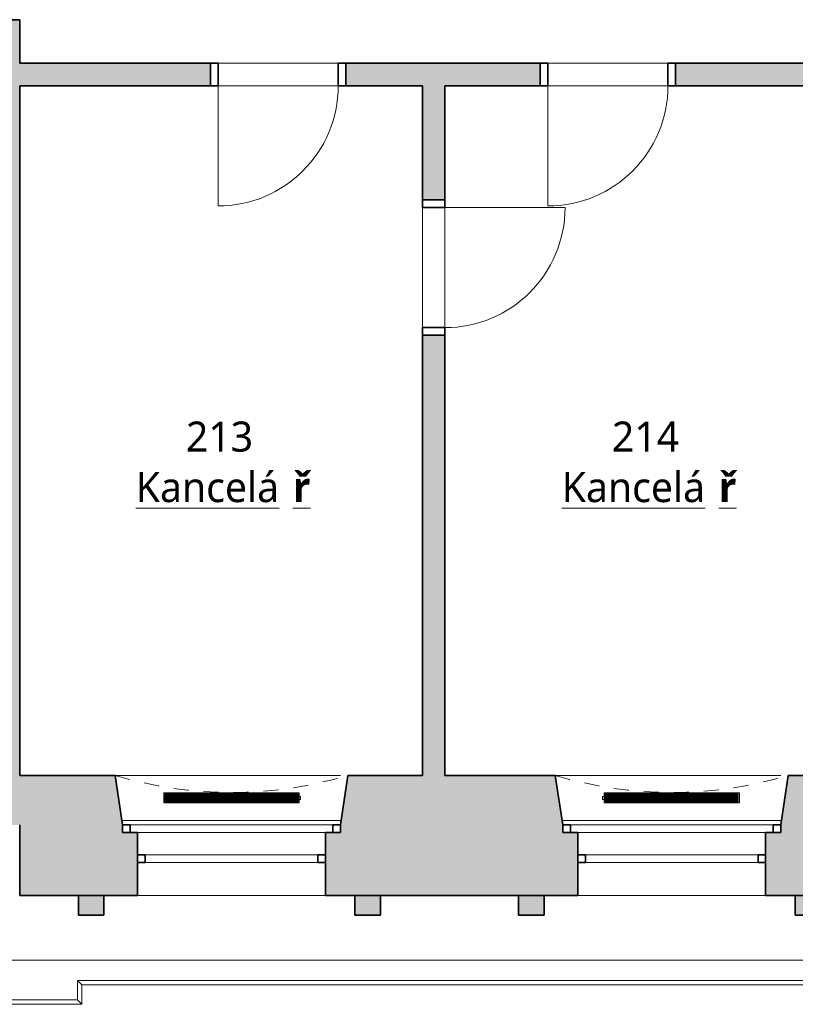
# Model space of a CAD drawing. Header units: metres. Extents: x -0.2 to 46.9, y -1.3 to 28.
# Tile 2 of 29: x 5.4 to 10.6, y -0.4 to 6.2. Entities that reach past the tile are written whole.
import ezdxf

# ---------------------------------------------------------------- set-up
doc = ezdxf.new("R2010")
doc.units = ezdxf.units.M
doc.linetypes.add('AV - Cerch_ 1 tecka 4mm', pattern=[0.006, 0.004, -0.001, 0, -0.001])
doc.layers.add('AV-MISTNOSTI', color=5, linetype='Continuous', lineweight=5, true_color=0x0000ff)
for name, color, linetype, lineweight in [('AV-SRAFY', 7, 'Continuous', 35), ('AV-STAVBA', 7, 'Continuous', 18), ('AV-VYBAVENI', 7, 'Continuous', 18)]:
    doc.layers.add(name, color=color, linetype=linetype, lineweight=lineweight)
doc.styles.add('Trebuchet MS_B', font='trebuc.ttf', dxfattribs={"height": 0.2})

# ---------------------------------------------------------------- blocks, each defined once
blk = doc.blocks.new('DO_1-L_Ocel_ - 800x1970_150-925843-2NP')
at = {"layer": 'AV-STAVBA', "color": 254, "true_color": 0xcccccc}
for p, q in [((0.4, 0.875), (0.4, 0.075)), ((-0.4, 0.075), (0.4, 0.075)), ((-0.4, -0.075), (0.4, -0.075))]:
    blk.add_line(p, q, dxfattribs=at)
at = {"layer": 'AV-STAVBA', "color": 254, "linetype": 'AV - Cerch_ 1 tecka 4mm', "true_color": 0xcccccc}
for p, q in [((-0.45, 0.075), (0.45, 0.075)), ((-0.4, 0.075), (0.4, 0.075)), ((-0.45, -0.075), (0.45, -0.075)), ((-0.4, -0.075), (0.4, -0.075))]:
    blk.add_line(p, q, dxfattribs=at)
at = {"layer": 'AV-STAVBA', "color": 254, "lineweight": 35, "true_color": 0xcccccc}
for p, q in [((-0.4, 0.075), (-0.45, 0.075)), ((-0.45, 0.075), (-0.45, -0.075)), ((-0.4, -0.075), (-0.4, 0.075)), ((0.45, 0.075), (0.4, 0.075)), ((0.4, 0.075), (0.4, -0.075)), ((0.45, -0.075), (0.45, 0.075)), ((-0.45, -0.075), (-0.4, -0.075)), ((0.4, -0.075), (0.45, -0.075))]:
    blk.add_line(p, q, dxfattribs=at)
at = {"layer": 'AV-STAVBA', "color": 254, "true_color": 0xcccccc}
blk.add_arc((0.4, 0.075), 0.8, 90, 180, dxfattribs=at)
blk = doc.blocks.new('WI_2-2_dvojité_bez středního sloupku - 1250x2600-1216050-2NP')
at = {"layer": 'AV-STAVBA', "color": 254, "linetype": 'AV - Cerch_ 1 tecka 4mm', "lineweight": 13, "true_color": 0xcccccc}
for p, q in [((0.725, 0.4), (-0.725, 0.4)), ((-0.725, 0.4), (0.725, 0.4)), ((0.625, 0.4), (-0.625, 0.4)), ((0.725, -0.4), (-0.725, -0.4)), ((0.625, -0.4), (-0.625, -0.4)), ((-0.625, -0.4), (0.625, -0.4))]:
    blk.add_line(p, q, dxfattribs=at)
at = {"layer": 'AV-STAVBA', "color": 254, "lineweight": 35, "true_color": 0xcccccc}
for p, q in [((-0.675, 0.07), (-0.725, 0.07)), ((-0.725, 0.07), (-0.725, 0.02)), ((-0.675, 0.02), (-0.675, 0.07)), ((0.725, 0.07), (0.675, 0.07)), ((0.675, 0.07), (0.675, 0.02)), ((0.725, 0.02), (0.725, 0.07)), ((-0.725, 0.02), (-0.675, 0.02)), ((0.675, 0.02), (0.725, 0.02)), ((-0.625, -0.18), (-0.625, -0.13)), ((-0.625, -0.13), (-0.575, -0.13)), ((-0.575, -0.13), (-0.575, -0.18)), ((0.575, -0.18), (0.575, -0.13)), ((0.575, -0.13), (0.625, -0.13)), ((0.625, -0.13), (0.625, -0.18)), ((-0.575, -0.18), (-0.625, -0.18)), ((0.625, -0.18), (0.575, -0.18))]:
    blk.add_line(p, q, dxfattribs=at)
at = {"layer": 'AV-STAVBA', "color": 254, "true_color": 0xcccccc}
for p, q in [((-0.725, 0.02), (-0.725, 0.07)), ((-0.725, 0.07), (0.725, 0.07)), ((-0.675, 0.07), (0.031, 0.07)), ((-0.675, 0.02), (-0.675, 0.07)), ((0.031, 0.07), (0.675, 0.07)), ((0.675, 0.02), (0.675, 0.07)), ((0.725, 0.02), (0.725, 0.07)), ((-0.725, 0.02), (0.725, 0.02)), ((0.031, 0.02), (-0.625, 0.02)), ((0.625, 0.02), (0.031, 0.02)), ((-0.625, -0.13), (-0.625, -0.18)), ((-0.625, -0.13), (0.625, -0.13)), ((0.031, -0.13), (-0.575, -0.13)), ((-0.575, -0.13), (-0.575, -0.18)), ((0.575, -0.13), (0.031, -0.13)), ((0.575, -0.13), (0.575, -0.18)), ((0.625, -0.13), (0.625, -0.18)), ((-0.625, -0.18), (0.625, -0.18)), ((-0.575, -0.18), (0.031, -0.18)), ((0.031, -0.18), (0.575, -0.18))]:
    blk.add_line(p, q, dxfattribs=at)
blk = doc.blocks.new('GM_Nika se zkoseným ostěním a klenutým nadpražím - 1450x2700-1216438-2NP')
at = {"layer": 'AV-STAVBA', "color": 254, "linetype": 'AV - Cerch_ 1 tecka 4mm', "lineweight": 13, "true_color": 0xcccccc}
for p, q in [((0.725, 0.4), (-0.725, 0.4)), ((0.775, -0.4), (-0.775, -0.4))]:
    blk.add_line(p, q, dxfattribs=at)
blk.add_arc((0, -2.9635), 2.6781, 73.17907, 106.82093, dxfattribs=at)
blk = doc.blocks.new('GM_Nika_zkosené ostění - v900-1216957-2NP')
at = {"layer": 'AV-STAVBA', "color": 254, "linetype": 'AV - Cerch_ 1 tecka 4mm', "lineweight": 13, "true_color": 0xcccccc}
blk.add_line((-0.65, 0.4), (0.9, 0.4), dxfattribs=at)
blk = doc.blocks.new('DO_1-P_Ocel_ - 800x1970_150-917843-2NP')
at = {"layer": 'AV-STAVBA', "color": 254, "true_color": 0xcccccc}
for p, q in [((-0.4, 0.875), (-0.4, 0.075)), ((-0.4, 0.075), (0.4, 0.075)), ((-0.4, -0.075), (0.4, -0.075))]:
    blk.add_line(p, q, dxfattribs=at)
at = {"layer": 'AV-STAVBA', "color": 254, "linetype": 'AV - Cerch_ 1 tecka 4mm', "true_color": 0xcccccc}
for p, q in [((-0.45, 0.075), (0.45, 0.075)), ((-0.4, 0.075), (0.4, 0.075)), ((-0.45, -0.075), (0.45, -0.075)), ((-0.4, -0.075), (0.4, -0.075))]:
    blk.add_line(p, q, dxfattribs=at)
at = {"layer": 'AV-STAVBA', "color": 254, "lineweight": 35, "true_color": 0xcccccc}
for p, q in [((-0.4, 0.075), (-0.45, 0.075)), ((-0.45, 0.075), (-0.45, -0.075)), ((-0.4, -0.075), (-0.4, 0.075)), ((0.45, 0.075), (0.4, 0.075)), ((0.4, 0.075), (0.4, -0.075)), ((0.45, -0.075), (0.45, 0.075)), ((-0.45, -0.075), (-0.4, -0.075)), ((0.4, -0.075), (0.45, -0.075))]:
    blk.add_line(p, q, dxfattribs=at)
at = {"layer": 'AV-STAVBA', "color": 254, "true_color": 0xcccccc}
blk.add_arc((-0.4, 0.075), 0.8, 0, 90, dxfattribs=at)
blk = doc.blocks.new('Římsa nad 1NP - Římsa nad 1NP-1582674-2NP')
at = {"layer": 'AV-STAVBA', "color": 254, "true_color": 0xcccccc}
for p, q in [((5.859, -0.2359), (5.8298, -0.2068)), ((5.8298, -0.2068), (5.8298, -0.3368)), ((16.7898, -0.2068), (5.8298, -0.2068)), ((5.859, -0.2359), (5.859, -0.3659)), ((16.7607, -0.2359), (5.859, -0.2359)), ((5.859, -0.3659), (-0.1693, -0.3659)), ((5.8298, -0.3368), (-0.1402, -0.3368)), ((5.859, -0.3659), (5.8298, -0.3368))]:
    blk.add_line(p, q, dxfattribs=at)
blk = doc.blocks.new('Tympanon a šambrána 2NP - Tympanon a šambrána 2NP-1607656-2NP')
at = {"layer": 'AV-STAVBA', "true_color": 0xcccccc}
for points in [[(6.0054, 0.2282), (6.0054, 0.3582), (5.8353, 0.3582), (5.8353, 0.2282), (5.9155, 0.2282)], [(7.8454, 0.2282), (7.8454, 0.3582), (7.6753, 0.3582), (7.6753, 0.2282), (7.8031, 0.2282)]]:
    blk.add_hatch(color=254, dxfattribs=at).paths.add_polyline_path(points)
at = {"layer": 'AV-STAVBA', "color": 254, "lineweight": 35, "true_color": 0xcccccc}
for p, q in [((6.0054, 0.3582), (5.8353, 0.3582)), ((5.8353, 0.3582), (5.8353, 0.2282)), ((6.0054, 0.2282), (6.0054, 0.3582)), ((7.8454, 0.3582), (7.6753, 0.3582)), ((7.6753, 0.3582), (7.6753, 0.2282)), ((7.8454, 0.2282), (7.8454, 0.3582)), ((5.8353, 0.2282), (6.0054, 0.2282)), ((7.6753, 0.2282), (7.8454, 0.2282))]:
    blk.add_line(p, q, dxfattribs=at)
blk = doc.blocks.new('Tympanon a šambrána 2NP1 - Tympanon a šambrána 2NP-1609287-2NP')
at = {"layer": 'AV-STAVBA', "true_color": 0xcccccc}
for points in [[(5.8353, 0.2282), (6.0054, 0.2282), (6.0054, 0.3582), (5.8353, 0.3582), (5.8353, 0.3523)], [(7.8454, 0.2282), (7.8454, 0.3582), (7.6753, 0.3582), (7.6753, 0.2282), (7.7675, 0.2282)]]:
    blk.add_hatch(color=254, dxfattribs=at).paths.add_polyline_path(points)
at = {"layer": 'AV-STAVBA', "color": 254, "lineweight": 35, "true_color": 0xcccccc}
for p, q in [((6.0054, 0.3582), (5.8353, 0.3582)), ((5.8353, 0.3582), (5.8353, 0.2282)), ((6.0054, 0.2282), (6.0054, 0.3582)), ((7.8454, 0.3582), (7.6753, 0.3582)), ((7.6753, 0.3582), (7.6753, 0.2282)), ((7.8454, 0.2282), (7.8454, 0.3582)), ((5.8353, 0.2282), (6.0054, 0.2282)), ((7.6753, 0.2282), (7.8454, 0.2282))]:
    blk.add_line(p, q, dxfattribs=at)
blk = doc.blocks.new('D0089 - 1514 - OÚPSŘ_Benešova_rvt-1-2NP')
at = {"layer": 'AV-SRAFY', "lineweight": 18, "true_color": 0xcccccc}
h = blk.add_hatch(color=254, dxfattribs=at)
h.paths.add_polyline_path([(5.4448, 0.8282), (5.4448, 6.1882), (5.2948, 6.1882), (5.2948, 0.8282), (5.4121, 0.8282)])
h.paths.add_polyline_path([(5.4448, 7.5082), (5.4448, 7.7082), (5.2948, 7.7082), (5.2948, 7.5082)])
h = blk.add_hatch(color=254, dxfattribs=at)
h.paths.add_polyline_path([(14.6748, 5.7482), (15.3598, 5.7482), (15.3598, 5.8982), (12.7198, 5.8982), (12.7198, 5.7482), (14.5248, 5.7482)])
h.paths.add_polyline_path([(22.1148, 5.7482), (22.1148, 5.8982), (19.735, 5.8982), (19.735, 5.7482)])
h.paths.add_polyline_path([(10.9348, 5.7482), (11.8198, 5.7482), (11.8198, 5.8982), (9.8098, 5.8982), (9.8098, 5.7482)])
h.paths.add_polyline_path([(18.1948, 5.7482), (18.835, 5.7482), (18.835, 5.8982), (16.2598, 5.8982), (16.2598, 5.7482), (18.0448, 5.7482)])
h.paths.add_polyline_path([(8.9098, 5.7482), (8.9098, 5.8982), (7.6148, 5.8982), (7.6148, 5.7482), (8.2748, 5.7482)])
h.paths.add_polyline_path([(6.7148, 5.7482), (6.7148, 5.8982), (5.4448, 5.8982), (5.4448, 5.7482)])
h = blk.add_hatch(color=254, dxfattribs=at)
h.paths.add_polyline_path([(8.2748, 1.1582), (8.2748, 4.0882), (8.1248, 4.0882), (8.1248, 1.1582)])
h.paths.add_polyline_path([(8.1248, 4.9882), (8.2748, 4.9882), (8.2748, 5.7482), (8.1248, 5.7482)])
h = blk.add_hatch(color=254, dxfattribs=at)
h.paths.add_polyline_path([(5.4448, 0.3582), (6.2299, 0.3582), (6.2299, 0.7782), (6.1299, 0.7782), (6.1299, 0.8282), (6.0799, 1.1582), (5.4448, 1.1582), (5.4448, 0.5328)])
h.paths.add_polyline_path([(24.4098, 0.3582), (26.1098, 0.3582), (26.1098, 0.7782), (26.0098, 0.7782), (26.0098, 0.8282), (25.9598, 1.1582), (24.5598, 1.1582), (24.5098, 0.8282), (24.5098, 0.7782), (24.4098, 0.7782), (24.4098, 0.5328)])
h.paths.add_polyline_path([(18.4848, 0.3582), (18.5098, 0.3582), (18.5098, 0.7582), (18.4848, 0.7582), (18.4848, 0.8082), (18.4148, 0.8082), (18.3648, 1.1582), (16.3998, 1.1582), (16.3498, 0.8282), (16.3498, 0.7782), (16.2498, 0.7782), (16.2498, 0.3582), (17.9964, 0.3582)])
h.paths.add_polyline_path([(20.9491, 0.3582), (23.1598, 0.3582), (23.1598, 0.7782), (23.0598, 0.7782), (23.0598, 0.8282), (23.0098, 1.1582), (21.0448, 1.1582), (20.9948, 0.8082), (20.9491, 0.8082), (20.9491, 0.7582), (20.9241, 0.7582), (20.9241, 0.3582)])
h.paths.add_polyline_path([(7.4799, 0.3582), (9.1599, 0.3582), (9.1599, 0.7782), (9.0599, 0.7782), (9.0599, 0.8282), (9.0099, 1.1582), (7.6299, 1.1582), (7.5799, 0.8282), (7.5799, 0.7782), (7.4799, 0.7782), (7.4799, 0.5328)])
h.paths.add_polyline_path([(33.9791, 0.3582), (33.9791, 1.1582), (33.2298, 1.1582), (33.1798, 0.8282), (33.1798, 0.7782), (33.0798, 0.7782), (33.0798, 0.3582), (33.8526, 0.3582)])
h.paths.add_polyline_path([(31.8298, 0.3582), (31.8298, 0.7782), (31.7298, 0.7782), (31.7298, 0.8282), (31.6798, 1.1582), (30.4298, 1.1582), (30.3798, 0.8282), (30.3798, 0.7782), (30.2798, 0.7782), (30.2798, 0.3582), (31.5874, 0.3582)])
h.paths.add_polyline_path([(10.4099, 0.3582), (12.0998, 0.3582), (12.0998, 0.7782), (11.9998, 0.7782), (11.9998, 0.8282), (11.9498, 1.1582), (10.5599, 1.1582), (10.5099, 0.8282), (10.5099, 0.7782), (10.4099, 0.7782), (10.4099, 0.5328)])
h.paths.add_polyline_path([(19.8741, 0.3582), (19.8741, 0.7582), (19.8491, 0.7582), (19.8491, 0.8082), (19.5848, 0.8082), (19.5848, 0.7582), (19.5598, 0.7582), (19.5598, 0.3582)])
h.paths.add_polyline_path([(27.3598, 0.3582), (29.0298, 0.3582), (29.0298, 0.7782), (28.9298, 0.7782), (28.9298, 0.8282), (28.8798, 1.1582), (27.5098, 1.1582), (27.4598, 0.8282), (27.4598, 0.7782), (27.3598, 0.7782), (27.3598, 0.5328)])
h.paths.add_polyline_path([(13.3498, 0.3582), (14.9998, 0.3582), (14.9998, 0.7782), (14.8998, 0.7782), (14.8998, 0.8282), (14.8498, 1.1582), (13.4998, 1.1582), (13.4498, 0.8282), (13.4498, 0.7782), (13.3498, 0.7782), (13.3498, 0.5328)])
at = {"layer": 'AV-STAVBA', "color": 254, "lineweight": 35, "true_color": 0xcccccc}
for p, q in [((5.4448, 6.1882), (5.2948, 6.1882)), ((5.4448, 5.8982), (5.4448, 6.1882)), ((6.7148, 5.8982), (5.4448, 5.8982)), ((6.7148, 5.7482), (6.7148, 5.8982)), ((8.9098, 5.8982), (7.6148, 5.8982)), ((7.6148, 5.8982), (7.6148, 5.7482)), ((8.9098, 5.7482), (8.9098, 5.8982)), ((11.8198, 5.8982), (9.8098, 5.8982)), ((9.8098, 5.8982), (9.8098, 5.7482)), ((5.4448, 1.1582), (5.4448, 5.7482)), ((5.4448, 5.7482), (6.7148, 5.7482)), ((7.6148, 5.7482), (8.1248, 5.7482)), ((8.1248, 5.7482), (8.1248, 4.9882)), ((8.2748, 5.7482), (8.9098, 5.7482)), ((8.2748, 4.9882), (8.2748, 5.7482)), ((9.8098, 5.7482), (10.9348, 5.7482)), ((8.1248, 4.9882), (8.2748, 4.9882)), ((8.2748, 4.0882), (8.1248, 4.0882)), ((8.1248, 4.0882), (8.1248, 1.1582)), ((8.2748, 1.1582), (8.2748, 4.0882)), ((6.0799, 1.1582), (5.4448, 1.1582)), ((6.1299, 0.8282), (6.0799, 1.1582)), ((7.6299, 1.1582), (7.5799, 0.8282)), ((8.1248, 1.1582), (7.6299, 1.1582)), ((9.0099, 1.1582), (8.2748, 1.1582)), ((9.0599, 0.8282), (9.0099, 1.1582)), ((10.5599, 1.1582), (10.5099, 0.8282)), ((10.9348, 1.1582), (10.5599, 1.1582)), ((5.4448, 0.8282), (5.4448, 0.3582)), ((6.2299, 0.7782), (6.1799, 0.7782)), ((6.2299, 0.6282), (6.2299, 0.7782)), ((7.5299, 0.7782), (7.4799, 0.7782)), ((7.4799, 0.7782), (7.4799, 0.6282)), ((9.1599, 0.7782), (9.1099, 0.7782)), ((9.1599, 0.6282), (9.1599, 0.7782)), ((10.4599, 0.7782), (10.4099, 0.7782)), ((10.4099, 0.7782), (10.4099, 0.6282)), ((6.2299, 0.3582), (6.2299, 0.5782)), ((7.4799, 0.5782), (7.4799, 0.3582)), ((9.1599, 0.3582), (9.1599, 0.5782)), ((10.4099, 0.5782), (10.4099, 0.3582)), ((5.4448, 0.3582), (6.2299, 0.3582)), ((7.4799, 0.3582), (9.1599, 0.3582)), ((10.4099, 0.3582), (12.0998, 0.3582))]:
    blk.add_line(p, q, dxfattribs=at)
at = {"layer": 'AV-STAVBA', "color": 254, "true_color": 0xcccccc}
for p, q in [((6.7648, 5.8982), (7.5648, 5.8982)), ((8.9598, 5.8982), (9.7598, 5.8982)), ((7.5648, 5.7482), (6.7648, 5.7482)), ((9.7598, 5.7482), (8.9598, 5.7482)), ((8.1248, 4.1382), (8.1248, 4.9382)), ((8.2748, 4.9382), (8.2748, 4.1382)), ((6.1253, 0.8582), (7.5844, 0.8582)), ((9.0553, 0.8582), (10.5144, 0.8582)), ((7.4799, 0.7782), (6.2299, 0.7782)), ((10.4099, 0.7782), (9.1599, 0.7782)), ((7.4799, 0.3582), (6.2299, 0.3582)), ((10.4099, 0.3582), (9.1599, 0.3582)), ((4.8248, -0.0718), (17.1222, -0.0718))]:
    blk.add_line(p, q, dxfattribs=at)
at = {"layer": 'AV-STAVBA', "color": 254, "lineweight": 18, "true_color": 0xcccccc}
for name, p, rotation in [('DO_1-L_Ocel_ - 800x1970_150-925843-2NP', (7.1648, 5.8232), 180), ('DO_1-L_Ocel_ - 800x1970_150-925843-2NP', (9.3598, 5.8232), 180), ('DO_1-P_Ocel_ - 800x1970_150-917843-2NP', (8.1998, 4.5382), 269.9999999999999), ('GM_Nika se zkoseným ostěním a klenutým nadpražím - 1450x2700-1216438-2NP', (6.8549, 0.7582), 180), ('GM_Nika se zkoseným ostěním a klenutým nadpražím - 1450x2700-1216438-2NP', (9.7849, 0.7582), 180)]:
    blk.add_blockref(name, p, dxfattribs=dict(at, rotation=rotation))
for name, p in [('GM_Nika_zkosené ostění - v900-1216957-2NP', (6.7299, 0.7582)), ('WI_2-2_dvojité_bez středního sloupku - 1250x2600-1216050-2NP', (6.8549, 0.7582)), ('GM_Nika_zkosené ostění - v900-1216957-2NP', (9.6599, 0.7582)), ('WI_2-2_dvojité_bez středního sloupku - 1250x2600-1216050-2NP', (9.7849, 0.7582)), ('Římsa nad 1NP - Římsa nad 1NP-1582674-2NP', (0, 0)), ('Tympanon a šambrána 2NP - Tympanon a šambrána 2NP-1607656-2NP', (0, 0)), ('Tympanon a šambrána 2NP1 - Tympanon a šambrána 2NP-1609287-2NP', (2.93, 0))]:
    blk.add_blockref(name, p, dxfattribs=at)
blk = doc.blocks.new('PF_Deskový radiátor_připojení boční - 900_500_66-865626-2NP')
at = {"layer": 'AV-VYBAVENI', "color": 5, "true_color": 0x0000ff}
for p, q in [((-0.45, 0.01), (-0.46, 0.01)), ((-0.46, 0.01), (-0.46, -0.01)), ((-0.46, 0.01), (-0.46, 0.0097)), ((-0.45, 0.01), (-0.46, 0.01)), ((-0.46, 0.01), (-0.46, 0.0097)), ((-0.46, 0.01), (-0.46, 0.0097)), ((0.45, 0.033), (-0.45, 0.033)), ((-0.45, 0.033), (-0.45, -0.033)), ((-0.443, -0.026), (-0.443, 0.026)), ((-0.443, 0.026), (0.443, 0.026)), ((-0.433, 0.026), (-0.436, 0.026)), ((-0.436, 0.026), (-0.436, -0.026)), ((-0.433, -0.026), (-0.433, 0.026)), ((-0.4245, 0.026), (-0.4275, 0.026)), ((-0.4275, 0.026), (-0.4275, -0.026)), ((-0.4245, -0.026), (-0.4245, 0.026)), ((-0.416, 0.026), (-0.419, 0.026)), ((-0.419, 0.026), (-0.419, -0.026)), ((-0.416, -0.026), (-0.416, 0.026)), ((-0.4075, 0.026), (-0.4105, 0.026)), ((-0.4105, 0.026), (-0.4105, -0.026)), ((-0.4075, -0.026), (-0.4075, 0.026)), ((-0.399, 0.026), (-0.402, 0.026)), ((-0.402, 0.026), (-0.402, -0.026)), ((-0.399, -0.026), (-0.399, 0.026)), ((-0.3905, 0.026), (-0.3935, 0.026)), ((-0.3935, 0.026), (-0.3935, -0.026)), ((-0.3905, -0.026), (-0.3905, 0.026)), ((-0.382, 0.026), (-0.385, 0.026)), ((-0.385, 0.026), (-0.385, -0.026)), ((-0.382, -0.026), (-0.382, 0.026)), ((-0.3735, 0.026), (-0.3765, 0.026)), ((-0.3765, 0.026), (-0.3765, -0.026)), ((-0.3735, -0.026), (-0.3735, 0.026)), ((-0.365, 0.026), (-0.368, 0.026)), ((-0.368, 0.026), (-0.368, -0.026)), ((-0.365, -0.026), (-0.365, 0.026)), ((-0.3565, 0.026), (-0.3595, 0.026)), ((-0.3595, 0.026), (-0.3595, -0.026)), ((-0.3565, -0.026), (-0.3565, 0.026)), ((-0.348, 0.026), (-0.351, 0.026)), ((-0.351, 0.026), (-0.351, -0.026)), ((-0.348, -0.026), (-0.348, 0.026)), ((-0.3395, 0.026), (-0.3425, 0.026)), ((-0.3425, 0.026), (-0.3425, -0.026)), ((-0.3395, -0.026), (-0.3395, 0.026)), ((-0.331, 0.026), (-0.334, 0.026)), ((-0.334, 0.026), (-0.334, -0.026)), ((-0.331, -0.026), (-0.331, 0.026)), ((-0.3225, 0.026), (-0.3255, 0.026)), ((-0.3255, 0.026), (-0.3255, -0.026)), ((-0.3225, -0.026), (-0.3225, 0.026)), ((-0.314, 0.026), (-0.317, 0.026)), ((-0.317, 0.026), (-0.317, -0.026)), ((-0.314, -0.026), (-0.314, 0.026)), ((-0.3055, 0.026), (-0.3085, 0.026)), ((-0.3085, 0.026), (-0.3085, -0.026)), ((-0.3055, -0.026), (-0.3055, 0.026)), ((-0.297, 0.026), (-0.3, 0.026)), ((-0.3, 0.026), (-0.3, -0.026)), ((-0.297, -0.026), (-0.297, 0.026)), ((-0.2885, 0.026), (-0.2915, 0.026)), ((-0.2915, 0.026), (-0.2915, -0.026)), ((-0.2885, -0.026), (-0.2885, 0.026)), ((-0.28, 0.026), (-0.283, 0.026)), ((-0.283, 0.026), (-0.283, -0.026)), ((-0.28, -0.026), (-0.28, 0.026)), ((-0.2715, 0.026), (-0.2745, 0.026)), ((-0.2745, 0.026), (-0.2745, -0.026)), ((-0.2715, -0.026), (-0.2715, 0.026)), ((-0.263, 0.026), (-0.266, 0.026)), ((-0.266, 0.026), (-0.266, -0.026)), ((-0.263, -0.026), (-0.263, 0.026)), ((-0.2545, 0.026), (-0.2575, 0.026)), ((-0.2575, 0.026), (-0.2575, -0.026)), ((-0.2545, -0.026), (-0.2545, 0.026)), ((-0.246, 0.026), (-0.249, 0.026)), ((-0.249, 0.026), (-0.249, -0.026)), ((-0.246, -0.026), (-0.246, 0.026)), ((-0.2375, 0.026), (-0.2405, 0.026)), ((-0.2405, 0.026), (-0.2405, -0.026)), ((-0.2375, -0.026), (-0.2375, 0.026)), ((-0.229, 0.026), (-0.232, 0.026)), ((-0.232, 0.026), (-0.232, -0.026)), ((-0.229, -0.026), (-0.229, 0.026)), ((-0.2205, 0.026), (-0.2235, 0.026)), ((-0.2235, 0.026), (-0.2235, -0.026)), ((-0.2205, -0.026), (-0.2205, 0.026)), ((-0.212, 0.026), (-0.215, 0.026)), ((-0.215, 0.026), (-0.215, -0.026)), ((-0.212, -0.026), (-0.212, 0.026)), ((-0.2035, 0.026), (-0.2065, 0.026)), ((-0.2065, 0.026), (-0.2065, -0.026)), ((-0.2035, -0.026), (-0.2035, 0.026)), ((-0.195, 0.026), (-0.198, 0.026)), ((-0.198, 0.026), (-0.198, -0.026)), ((-0.195, -0.026), (-0.195, 0.026)), ((-0.1865, 0.026), (-0.1895, 0.026)), ((-0.1895, 0.026), (-0.1895, -0.026)), ((-0.1865, -0.026), (-0.1865, 0.026)), ((-0.178, 0.026), (-0.181, 0.026)), ((-0.181, 0.026), (-0.181, -0.026)), ((-0.178, -0.026), (-0.178, 0.026)), ((-0.1695, 0.026), (-0.1725, 0.026)), ((-0.1725, 0.026), (-0.1725, -0.026)), ((-0.1695, -0.026), (-0.1695, 0.026)), ((-0.161, 0.026), (-0.164, 0.026)), ((-0.164, 0.026), (-0.164, -0.026)), ((-0.161, -0.026), (-0.161, 0.026)), ((-0.1525, 0.026), (-0.1555, 0.026)), ((-0.1555, 0.026), (-0.1555, -0.026)), ((-0.1525, -0.026), (-0.1525, 0.026)), ((-0.144, 0.026), (-0.147, 0.026)), ((-0.147, 0.026), (-0.147, -0.026)), ((-0.144, -0.026), (-0.144, 0.026)), ((-0.1355, 0.026), (-0.1385, 0.026)), ((-0.1385, 0.026), (-0.1385, -0.026)), ((-0.1355, -0.026), (-0.1355, 0.026)), ((-0.127, 0.026), (-0.13, 0.026)), ((-0.13, 0.026), (-0.13, -0.026)), ((-0.127, -0.026), (-0.127, 0.026)), ((-0.1185, 0.026), (-0.1215, 0.026)), ((-0.1215, 0.026), (-0.1215, -0.026)), ((-0.1185, -0.026), (-0.1185, 0.026)), ((-0.11, 0.026), (-0.113, 0.026)), ((-0.113, 0.026), (-0.113, -0.026)), ((-0.11, -0.026), (-0.11, 0.026)), ((-0.1015, 0.026), (-0.1045, 0.026)), ((-0.1045, 0.026), (-0.1045, -0.026)), ((-0.1015, -0.026), (-0.1015, 0.026)), ((-0.093, 0.026), (-0.096, 0.026)), ((-0.096, 0.026), (-0.096, -0.026)), ((-0.093, -0.026), (-0.093, 0.026)), ((-0.0845, 0.026), (-0.0875, 0.026)), ((-0.0875, 0.026), (-0.0875, -0.026)), ((-0.0845, -0.026), (-0.0845, 0.026)), ((-0.076, 0.026), (-0.079, 0.026)), ((-0.079, 0.026), (-0.079, -0.026)), ((-0.076, -0.026), (-0.076, 0.026)), ((-0.0675, 0.026), (-0.0705, 0.026)), ((-0.0705, 0.026), (-0.0705, -0.026)), ((-0.0675, -0.026), (-0.0675, 0.026)), ((-0.059, 0.026), (-0.062, 0.026)), ((-0.062, 0.026), (-0.062, -0.026)), ((-0.059, -0.026), (-0.059, 0.026)), ((-0.0505, 0.026), (-0.0535, 0.026)), ((-0.0535, 0.026), (-0.0535, -0.026)), ((-0.0505, -0.026), (-0.0505, 0.026)), ((-0.042, 0.026), (-0.045, 0.026)), ((-0.045, 0.026), (-0.045, -0.026)), ((-0.042, -0.026), (-0.042, 0.026)), ((-0.0335, 0.026), (-0.0365, 0.026)), ((-0.0365, 0.026), (-0.0365, -0.026)), ((-0.0335, -0.026), (-0.0335, 0.026)), ((-0.025, 0.026), (-0.028, 0.026)), ((-0.028, 0.026), (-0.028, -0.026)), ((-0.025, -0.026), (-0.025, 0.026)), ((-0.0165, 0.026), (-0.0195, 0.026)), ((-0.0195, 0.026), (-0.0195, -0.026)), ((-0.0165, -0.026), (-0.0165, 0.026)), ((-0.008, 0.026), (-0.011, 0.026)), ((-0.011, 0.026), (-0.011, -0.026)), ((-0.008, -0.026), (-0.008, 0.026)), ((0.0005, 0.026), (-0.0025, 0.026)), ((-0.0025, 0.026), (-0.0025, -0.026)), ((0.0005, -0.026), (0.0005, 0.026)), ((0.009, 0.026), (0.006, 0.026)), ((0.006, 0.026), (0.006, -0.026)), ((0.009, -0.026), (0.009, 0.026)), ((0.0175, 0.026), (0.0145, 0.026)), ((0.0145, 0.026), (0.0145, -0.026)), ((0.0175, -0.026), (0.0175, 0.026)), ((0.026, 0.026), (0.023, 0.026)), ((0.023, 0.026), (0.023, -0.026)), ((0.026, -0.026), (0.026, 0.026)), ((0.0345, 0.026), (0.0315, 0.026)), ((0.0315, 0.026), (0.0315, -0.026)), ((0.0345, -0.026), (0.0345, 0.026)), ((0.043, 0.026), (0.04, 0.026)), ((0.04, 0.026), (0.04, -0.026)), ((0.043, -0.026), (0.043, 0.026)), ((0.0515, 0.026), (0.0485, 0.026)), ((0.0485, 0.026), (0.0485, -0.026)), ((0.0515, -0.026), (0.0515, 0.026)), ((0.06, 0.026), (0.057, 0.026)), ((0.057, 0.026), (0.057, -0.026)), ((0.06, -0.026), (0.06, 0.026)), ((0.0685, 0.026), (0.0655, 0.026)), ((0.0655, 0.026), (0.0655, -0.026)), ((0.0685, -0.026), (0.0685, 0.026)), ((0.077, 0.026), (0.074, 0.026)), ((0.074, 0.026), (0.074, -0.026)), ((0.077, -0.026), (0.077, 0.026)), ((0.0855, 0.026), (0.0825, 0.026)), ((0.0825, 0.026), (0.0825, -0.026)), ((0.0855, -0.026), (0.0855, 0.026)), ((0.094, 0.026), (0.091, 0.026)), ((0.091, 0.026), (0.091, -0.026)), ((0.094, -0.026), (0.094, 0.026)), ((0.1025, 0.026), (0.0995, 0.026)), ((0.0995, 0.026), (0.0995, -0.026)), ((0.1025, -0.026), (0.1025, 0.026)), ((0.111, 0.026), (0.108, 0.026)), ((0.108, 0.026), (0.108, -0.026)), ((0.111, -0.026), (0.111, 0.026)), ((0.1195, 0.026), (0.1165, 0.026)), ((0.1165, 0.026), (0.1165, -0.026)), ((0.1195, -0.026), (0.1195, 0.026)), ((0.128, 0.026), (0.125, 0.026)), ((0.125, 0.026), (0.125, -0.026)), ((0.128, -0.026), (0.128, 0.026)), ((0.1365, 0.026), (0.1335, 0.026)), ((0.1335, 0.026), (0.1335, -0.026)), ((0.1365, -0.026), (0.1365, 0.026)), ((0.145, 0.026), (0.142, 0.026)), ((0.142, 0.026), (0.142, -0.026)), ((0.145, -0.026), (0.145, 0.026)), ((0.1535, 0.026), (0.1505, 0.026)), ((0.1505, 0.026), (0.1505, -0.026)), ((0.1535, -0.026), (0.1535, 0.026)), ((0.162, 0.026), (0.159, 0.026)), ((0.159, 0.026), (0.159, -0.026)), ((0.162, -0.026), (0.162, 0.026)), ((0.1705, 0.026), (0.1675, 0.026)), ((0.1675, 0.026), (0.1675, -0.026)), ((0.1705, -0.026), (0.1705, 0.026)), ((0.179, 0.026), (0.176, 0.026)), ((0.176, 0.026), (0.176, -0.026)), ((0.179, -0.026), (0.179, 0.026)), ((0.1875, 0.026), (0.1845, 0.026)), ((0.1845, 0.026), (0.1845, -0.026)), ((0.1875, -0.026), (0.1875, 0.026)), ((0.196, 0.026), (0.193, 0.026)), ((0.193, 0.026), (0.193, -0.026)), ((0.196, -0.026), (0.196, 0.026)), ((0.2045, 0.026), (0.2015, 0.026)), ((0.2015, 0.026), (0.2015, -0.026)), ((0.2045, -0.026), (0.2045, 0.026)), ((0.213, 0.026), (0.21, 0.026)), ((0.21, 0.026), (0.21, -0.026)), ((0.213, -0.026), (0.213, 0.026)), ((0.2215, 0.026), (0.2185, 0.026)), ((0.2185, 0.026), (0.2185, -0.026)), ((0.2215, -0.026), (0.2215, 0.026)), ((0.23, 0.026), (0.227, 0.026)), ((0.227, 0.026), (0.227, -0.026)), ((0.23, -0.026), (0.23, 0.026)), ((0.2385, 0.026), (0.2355, 0.026)), ((0.2355, 0.026), (0.2355, -0.026)), ((0.2385, -0.026), (0.2385, 0.026)), ((0.247, 0.026), (0.244, 0.026)), ((0.244, 0.026), (0.244, -0.026)), ((0.247, -0.026), (0.247, 0.026)), ((0.2555, 0.026), (0.2525, 0.026)), ((0.2525, 0.026), (0.2525, -0.026)), ((0.2555, -0.026), (0.2555, 0.026)), ((0.264, 0.026), (0.261, 0.026)), ((0.261, 0.026), (0.261, -0.026)), ((0.264, -0.026), (0.264, 0.026)), ((0.2725, 0.026), (0.2695, 0.026)), ((0.2695, 0.026), (0.2695, -0.026)), ((0.2725, -0.026), (0.2725, 0.026)), ((0.281, 0.026), (0.278, 0.026)), ((0.278, 0.026), (0.278, -0.026)), ((0.281, -0.026), (0.281, 0.026)), ((0.2895, 0.026), (0.2865, 0.026)), ((0.2865, 0.026), (0.2865, -0.026)), ((0.2895, -0.026), (0.2895, 0.026)), ((0.298, 0.026), (0.295, 0.026)), ((0.295, 0.026), (0.295, -0.026)), ((0.298, -0.026), (0.298, 0.026)), ((0.3065, 0.026), (0.3035, 0.026)), ((0.3035, 0.026), (0.3035, -0.026)), ((0.3065, -0.026), (0.3065, 0.026)), ((0.315, 0.026), (0.312, 0.026)), ((0.312, 0.026), (0.312, -0.026)), ((0.315, -0.026), (0.315, 0.026)), ((0.3235, 0.026), (0.3205, 0.026)), ((0.3205, 0.026), (0.3205, -0.026)), ((0.3235, -0.026), (0.3235, 0.026)), ((0.332, 0.026), (0.329, 0.026)), ((0.329, 0.026), (0.329, -0.026)), ((0.332, -0.026), (0.332, 0.026)), ((0.3405, 0.026), (0.3375, 0.026)), ((0.3375, 0.026), (0.3375, -0.026)), ((0.3405, -0.026), (0.3405, 0.026)), ((0.349, 0.026), (0.346, 0.026)), ((0.346, 0.026), (0.346, -0.026)), ((0.349, -0.026), (0.349, 0.026)), ((0.3575, 0.026), (0.3545, 0.026)), ((0.3545, 0.026), (0.3545, -0.026)), ((0.3575, -0.026), (0.3575, 0.026)), ((0.366, 0.026), (0.363, 0.026)), ((0.363, 0.026), (0.363, -0.026)), ((0.366, -0.026), (0.366, 0.026)), ((0.3745, 0.026), (0.3715, 0.026)), ((0.3715, 0.026), (0.3715, -0.026)), ((0.3745, -0.026), (0.3745, 0.026)), ((0.383, 0.026), (0.38, 0.026)), ((0.38, 0.026), (0.38, -0.026)), ((0.383, -0.026), (0.383, 0.026)), ((0.3915, 0.026), (0.3885, 0.026)), ((0.3885, 0.026), (0.3885, -0.026)), ((0.3915, -0.026), (0.3915, 0.026)), ((0.4, 0.026), (0.397, 0.026)), ((0.397, 0.026), (0.397, -0.026)), ((0.4, -0.026), (0.4, 0.026)), ((0.4085, 0.026), (0.4055, 0.026)), ((0.4055, 0.026), (0.4055, -0.026)), ((0.4085, -0.026), (0.4085, 0.026)), ((0.417, 0.026), (0.414, 0.026)), ((0.414, 0.026), (0.414, -0.026)), ((0.417, -0.026), (0.417, 0.026)), ((0.4255, 0.026), (0.4225, 0.026)), ((0.4225, 0.026), (0.4225, -0.026)), ((0.4255, -0.026), (0.4255, 0.026)), ((0.434, 0.026), (0.431, 0.026)), ((0.431, 0.026), (0.431, -0.026)), ((0.434, -0.026), (0.434, 0.026)), ((0.4425, 0.026), (0.4395, 0.026)), ((0.4395, 0.026), (0.4395, -0.026)), ((0.4425, -0.026), (0.4425, 0.026)), ((0.443, 0.026), (0.443, -0.026)), ((0.45, -0.033), (0.45, 0.033)), ((-0.46, -0.0097), (-0.46, -0.01)), ((-0.46, -0.0097), (-0.46, -0.01)), ((-0.46, -0.0097), (-0.46, -0.01)), ((-0.46, -0.01), (-0.45, -0.01)), ((-0.46, -0.01), (-0.45, -0.01)), ((-0.45, -0.033), (0.45, -0.033)), ((0.443, -0.026), (-0.443, -0.026)), ((-0.436, -0.026), (-0.433, -0.026)), ((-0.4275, -0.026), (-0.4245, -0.026)), ((-0.419, -0.026), (-0.416, -0.026)), ((-0.4105, -0.026), (-0.4075, -0.026)), ((-0.402, -0.026), (-0.399, -0.026)), ((-0.3935, -0.026), (-0.3905, -0.026)), ((-0.385, -0.026), (-0.382, -0.026)), ((-0.3765, -0.026), (-0.3735, -0.026)), ((-0.368, -0.026), (-0.365, -0.026)), ((-0.3595, -0.026), (-0.3565, -0.026)), ((-0.351, -0.026), (-0.348, -0.026)), ((-0.3425, -0.026), (-0.3395, -0.026)), ((-0.334, -0.026), (-0.331, -0.026)), ((-0.3255, -0.026), (-0.3225, -0.026)), ((-0.317, -0.026), (-0.314, -0.026)), ((-0.3085, -0.026), (-0.3055, -0.026)), ((-0.3, -0.026), (-0.297, -0.026)), ((-0.2915, -0.026), (-0.2885, -0.026)), ((-0.283, -0.026), (-0.28, -0.026)), ((-0.2745, -0.026), (-0.2715, -0.026)), ((-0.266, -0.026), (-0.263, -0.026)), ((-0.2575, -0.026), (-0.2545, -0.026)), ((-0.249, -0.026), (-0.246, -0.026)), ((-0.2405, -0.026), (-0.2375, -0.026)), ((-0.232, -0.026), (-0.229, -0.026)), ((-0.2235, -0.026), (-0.2205, -0.026)), ((-0.215, -0.026), (-0.212, -0.026)), ((-0.2065, -0.026), (-0.2035, -0.026)), ((-0.198, -0.026), (-0.195, -0.026)), ((-0.1895, -0.026), (-0.1865, -0.026)), ((-0.181, -0.026), (-0.178, -0.026)), ((-0.1725, -0.026), (-0.1695, -0.026)), ((-0.164, -0.026), (-0.161, -0.026)), ((-0.1555, -0.026), (-0.1525, -0.026)), ((-0.147, -0.026), (-0.144, -0.026)), ((-0.1385, -0.026), (-0.1355, -0.026)), ((-0.13, -0.026), (-0.127, -0.026)), ((-0.1215, -0.026), (-0.1185, -0.026)), ((-0.113, -0.026), (-0.11, -0.026)), ((-0.1045, -0.026), (-0.1015, -0.026)), ((-0.096, -0.026), (-0.093, -0.026)), ((-0.0875, -0.026), (-0.0845, -0.026)), ((-0.079, -0.026), (-0.076, -0.026)), ((-0.0705, -0.026), (-0.0675, -0.026)), ((-0.062, -0.026), (-0.059, -0.026)), ((-0.0535, -0.026), (-0.0505, -0.026)), ((-0.045, -0.026), (-0.042, -0.026)), ((-0.0365, -0.026), (-0.0335, -0.026)), ((-0.028, -0.026), (-0.025, -0.026)), ((-0.0195, -0.026), (-0.0165, -0.026)), ((-0.011, -0.026), (-0.008, -0.026)), ((-0.0025, -0.026), (0.0005, -0.026)), ((0.006, -0.026), (0.009, -0.026)), ((0.0145, -0.026), (0.0175, -0.026)), ((0.023, -0.026), (0.026, -0.026)), ((0.0315, -0.026), (0.0345, -0.026)), ((0.04, -0.026), (0.043, -0.026)), ((0.0485, -0.026), (0.0515, -0.026)), ((0.057, -0.026), (0.06, -0.026)), ((0.0655, -0.026), (0.0685, -0.026)), ((0.074, -0.026), (0.077, -0.026)), ((0.0825, -0.026), (0.0855, -0.026)), ((0.091, -0.026), (0.094, -0.026)), ((0.0995, -0.026), (0.1025, -0.026)), ((0.108, -0.026), (0.111, -0.026)), ((0.1165, -0.026), (0.1195, -0.026)), ((0.125, -0.026), (0.128, -0.026)), ((0.1335, -0.026), (0.1365, -0.026)), ((0.142, -0.026), (0.145, -0.026)), ((0.1505, -0.026), (0.1535, -0.026)), ((0.159, -0.026), (0.162, -0.026)), ((0.1675, -0.026), (0.1705, -0.026)), ((0.176, -0.026), (0.179, -0.026)), ((0.1845, -0.026), (0.1875, -0.026)), ((0.193, -0.026), (0.196, -0.026)), ((0.2015, -0.026), (0.2045, -0.026)), ((0.21, -0.026), (0.213, -0.026)), ((0.2185, -0.026), (0.2215, -0.026)), ((0.227, -0.026), (0.23, -0.026)), ((0.2355, -0.026), (0.2385, -0.026)), ((0.244, -0.026), (0.247, -0.026)), ((0.2525, -0.026), (0.2555, -0.026)), ((0.261, -0.026), (0.264, -0.026)), ((0.2695, -0.026), (0.2725, -0.026)), ((0.278, -0.026), (0.281, -0.026)), ((0.2865, -0.026), (0.2895, -0.026)), ((0.295, -0.026), (0.298, -0.026)), ((0.3035, -0.026), (0.3065, -0.026)), ((0.312, -0.026), (0.315, -0.026)), ((0.3205, -0.026), (0.3235, -0.026)), ((0.329, -0.026), (0.332, -0.026)), ((0.3375, -0.026), (0.3405, -0.026)), ((0.346, -0.026), (0.349, -0.026)), ((0.3545, -0.026), (0.3575, -0.026)), ((0.363, -0.026), (0.366, -0.026)), ((0.3715, -0.026), (0.3745, -0.026)), ((0.38, -0.026), (0.383, -0.026)), ((0.3885, -0.026), (0.3915, -0.026)), ((0.397, -0.026), (0.4, -0.026)), ((0.4055, -0.026), (0.4085, -0.026)), ((0.414, -0.026), (0.417, -0.026)), ((0.4225, -0.026), (0.4255, -0.026)), ((0.431, -0.026), (0.434, -0.026)), ((0.4395, -0.026), (0.4425, -0.026))]:
    blk.add_line(p, q, dxfattribs=at)

msp = doc.modelspace()

# ---------------------------------------------------------------- block references
at = {"lineweight": 5}
msp.add_blockref('D0089 - 1514 - OÚPSŘ_Benešova_rvt-1-2NP', (0, 0), dxfattribs=at)
at = {"layer": 'AV-VYBAVENI', "color": 5, "true_color": 0x0000ff, "rotation": 180}
msp.add_blockref('PF_Deskový radiátor_připojení boční - 900_500_66-865626-2NP', (6.8549, 1.0082), dxfattribs=at)
at = {"layer": 'AV-VYBAVENI', "color": 5, "true_color": 0x0000ff}
msp.add_blockref('PF_Deskový radiátor_připojení boční - 900_500_66-865626-2NP', (9.7849, 1.0082), dxfattribs=at)

# ---------------------------------------------------------------- texts
at = {"layer": 'AV-MISTNOSTI', "char_height": 0.2, "attachment_point": 1, "style": 'Trebuchet MS_B'}
for s, insert, width in [('213', (6.5514, 3.5132), 0.601266), ('214', (9.3867, 3.5132), 0.601266), ('\\LKancelá', (6.2174, 3.1769), 1.266666), ('\\L\\fTrebuchet MS|b1|i0|c238|p34|;\\Lř', (7.2625, 3.1769), 0.144304), ('\\LKancelá', (9.0527, 3.1769), 1.266666), ('\\L\\fTrebuchet MS|b1|i0|c238|p34|;\\Lř', (10.0978, 3.1769), 0.144304)]:
    msp.add_mtext(s, dxfattribs=dict(at, insert=insert, width=width))

doc.saveas('drawing.dxf')
